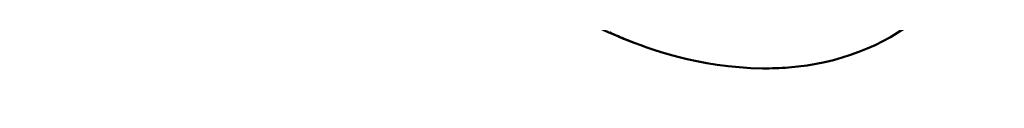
# Model space of a CAD drawing. Header units: millimetres. Extents: x -127 to 745, y -69 to 356.
# Tile 10 of 24: x 127.302 to 145.394, y 95.659 to 96.617. Entities that reach past the tile are written whole.
import ezdxf

# ---------------------------------------------------------------- set-up
doc = ezdxf.new("R2010")
doc.units = ezdxf.units.MM
doc.layers.add('Видимый контур (ГОСТ)', color=7, linetype='Continuous', lineweight=50)

msp = doc.modelspace()

# ---------------------------------------------------------------- linework, layer by layer
at = {"layer": 'Видимый контур (ГОСТ)'}
for major_axis in [(5.827, -10.093), (-5.827, 10.093)]:
    msp.add_ellipse((136.348, 107.61), major_axis=major_axis, ratio=0.57735, dxfattribs=at)
for centre, major_axis, start_param, end_param in [((136.348, 107.61), (5.835, -10.106), 5.740012, 11.544319), ((136.891, 107.924), (6.5, -11.258), 5.955419, 6.014166)]:
    msp.add_ellipse(centre, major_axis=major_axis, ratio=0.57735, start_param=start_param, end_param=end_param, dxfattribs=at)
for points, knots in [([(138.58, 96.532), (137.615, 96.9), (136.61, 97.479), (134.693, 98.958), (133.755, 99.87), (132.748, 101.078), (132.596, 101.267), (132.447, 101.459)], [0, 0, 0, 0, 0.4229474, 0.4229474, 0.8384189, 0.8384189, 0.9129926, 0.9129926, 0.9129926, 0.9129926]), ([(145.348, 99.141), (145.004, 98.242), (144.49, 97.515), (143.16, 96.458), (142.346, 96.146), (141.43, 96.073)], [-0.8830989, -0.8830989, -0.8830989, -0.8830989, -0.4474178, -0.4474178, 0, 0, 0, 0]), ([(140.953, 96.057), (139.786, 96.068), (138.804, 96.441), (138.335, 96.63), (138.244, 96.67), (138.187, 96.698), (138.177, 96.703), (138.167, 96.709), (138.164, 96.71), (138.162, 96.712), (138.161, 96.713), (138.16, 96.714), (138.159, 96.714), (138.159, 96.715), (138.159, 96.715), (138.158, 96.715), (138.158, 96.716), (138.158, 96.716), (138.158, 96.716), (138.159, 96.717), (138.16, 96.717), (138.161, 96.717)], [-0.08702588, -0.08702588, -0.08702588, -0.08702588, -0.02693779, -0.02693779, -0.00703241, -0.00703241, -0.00334351, -0.00334351, -0.00231937, -0.00231937, -0.00190286, -0.00190286, -0.00166701, -0.00166701, -0.00147214, -0.00147214, -0.00125184, -0.00125184, -0.00090731, -0.00090731, 0, 0, 0, 0])]:
    msp.add_open_spline(points, degree=3, knots=knots, dxfattribs=at)

doc.saveas('drawing.dxf')
